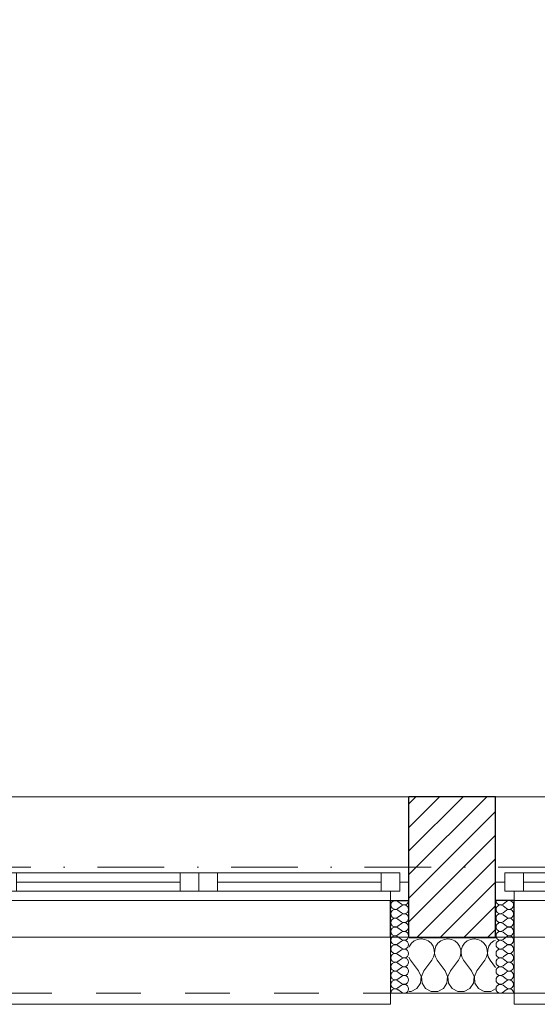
# Model space of a CAD drawing. Header units: millimetres. Extents: x 172139 to 266886, y 89525 to 138225.
# Tile 56 of 72: x 221631 to 223027, y 106825 to 109482. Entities that reach past the tile are written whole.
import ezdxf

# ---------------------------------------------------------------- set-up
doc = ezdxf.new("R2010")
doc.units = ezdxf.units.MM
doc.header["$MEASUREMENT"] = 0
doc.linetypes.add('Kropki i Kreski', pattern=[360, 180, -90, 0, -90])
doc.linetypes.add('Przerywana', pattern=[240, 120, -120])
for name, color, linetype in [('Konstrukcja - Siatki mod', 7, 'Continuous'), ('KR_INW', 7, 'Continuous'), ('NAPIS_SODON', 7, 'Continuous'), ('Okna ArchiCADa', 7, 'Continuous')]:
    doc.layers.add(name, color=color, linetype=linetype)
doc.layers.add('Konstrukcja - Siatki mod_Nr_pióra__48', color=7, linetype='Continuous', lineweight=15, true_color=0xa80f02)
doc.layers.add('KR_INW_Nr_pióra__102', color=7, linetype='Continuous', lineweight=5, true_color=0xcccccc)
for name, color, linetype, lineweight in [('KR_INW_Nr_pióra__101', 252, 'Continuous', 5), ('KR_INW_Nr_pióra__27', 7, 'Continuous', 25), ('KR_INW_Nr_pióra__47', 7, 'Continuous', 15), ('NAPIS_SODON_Nr_pióra__1', 7, 'Continuous', 13), ('Okna ArchiCADa_Nr_pióra__1', 7, 'Continuous', 13), ('Okna ArchiCADa_Nr_pióra__27', 7, 'Continuous', 25)]:
    doc.layers.add(name, color=color, linetype=linetype, lineweight=lineweight)

# ---------------------------------------------------------------- blocks, each defined once
blk = doc.blocks.new('Strop_1', base_point=(179225, 121523.3))
at = {"layer": 'NAPIS_SODON_Nr_pióra__1', "linetype": 'Continuous', "flags": 128}
blk.add_lwpolyline([(179225, 121523.3), (179225.9, 107003.8), (250898.3, 107008.3), (250897.4, 121527.8)], close=True, dxfattribs=at)
blk = doc.blocks.new('*X159')
at = {"layer": 'KR_INW_Nr_pióra__102', "linetype": 'Continuous'}
for p, q in [((222682.3, 106981.8), (222681.2, 106978.4)), ((222687.9, 106989.9), (222682.3, 106981.8)), ((222695.5, 106996.2), (222687.9, 106989.9)), ((222704.5, 107000.2), (222695.5, 106996.2)), ((222714.3, 107001.6), (222704.5, 107000.2)), ((222724, 107000.2), (222714.3, 107001.6)), ((222733.1, 106996.2), (222724, 107000.2)), ((222740.6, 106989.9), (222733.1, 106996.2)), ((222746.2, 106981.8), (222740.6, 106989.9)), ((222749.4, 106972.5), (222746.2, 106981.8)), ((222753.8, 106981.8), (222750.6, 106972.5)), ((222759.4, 106989.9), (222753.8, 106981.8)), ((222766.9, 106996.2), (222759.4, 106989.9)), ((222776, 107000.2), (222766.9, 106996.2)), ((222785.7, 107001.6), (222776, 107000.2)), ((222795.5, 107000.2), (222785.7, 107001.6)), ((222804.5, 106996.2), (222795.5, 107000.2)), ((222812.1, 106989.9), (222804.5, 106996.2)), ((222817.7, 106981.8), (222812.1, 106989.9)), ((222820.8, 106972.5), (222817.7, 106981.8)), ((222825.2, 106981.8), (222822.1, 106972.5)), ((222830.8, 106989.9), (222825.2, 106981.8)), ((222838.4, 106996.2), (222830.8, 106989.9)), ((222847.4, 107000.2), (222838.4, 106996.2)), ((222857.1, 107001.6), (222847.4, 107000.2)), ((222866.9, 107000.2), (222857.1, 107001.6)), ((222875.9, 106996.2), (222866.9, 107000.2)), ((222883.5, 106989.9), (222875.9, 106996.2)), ((222889.1, 106981.8), (222883.5, 106989.9)), ((222892.2, 106972.5), (222889.1, 106981.8)), ((222896.6, 106981.8), (222893.5, 106972.5)), ((222902.2, 106989.9), (222896.6, 106981.8)), ((222909.8, 106996.2), (222902.2, 106989.9)), ((222914.7, 106998.4), (222909.8, 106996.2)), ((222747.6, 106953.1), (222749.9, 106962.6)), ((222749.9, 106962.6), (222749.4, 106972.5)), ((222750.6, 106972.5), (222750.1, 106962.6)), ((222750.1, 106962.6), (222752.4, 106953.1)), ((222819.1, 106953.1), (222821.3, 106962.6)), ((222821.3, 106962.6), (222820.8, 106972.5)), ((222822.1, 106972.5), (222821.6, 106962.6)), ((222821.6, 106962.6), (222823.8, 106953.1)), ((222890.5, 106953.1), (222892.7, 106962.6)), ((222892.7, 106962.6), (222892.2, 106972.5)), ((222893.5, 106972.5), (222893, 106962.6)), ((222893, 106962.6), (222895.2, 106953.1)), ((222681.2, 106952.6), (222685.7, 106944.4)), ((222707.1, 106915.9), (222685.7, 106944.4)), ((222721.4, 106915.9), (222742.9, 106944.4)), ((222742.9, 106944.4), (222747.6, 106953.1)), ((222752.4, 106953.1), (222757.1, 106944.4)), ((222778.6, 106915.9), (222757.1, 106944.4)), ((222792.9, 106915.9), (222814.3, 106944.4)), ((222814.3, 106944.4), (222819.1, 106953.1)), ((222823.8, 106953.1), (222828.6, 106944.4)), ((222850, 106915.9), (222828.6, 106944.4)), ((222864.3, 106915.9), (222885.7, 106944.4)), ((222885.7, 106944.4), (222890.5, 106953.1)), ((222895.2, 106953.1), (222900, 106944.4)), ((222914.7, 106924.8), (222900, 106944.4)), ((222713.9, 106899.8), (222707.1, 106915.9)), ((222721.4, 106915.9), (222714.7, 106899.8)), ((222785.3, 106899.8), (222778.6, 106915.9)), ((222792.9, 106915.9), (222786.1, 106899.8)), ((222856.7, 106899.8), (222850, 106915.9)), ((222864.3, 106915.9), (222857.6, 106899.8)), ((222702.6, 106868), (222712.2, 106882.5)), ((222712.2, 106882.5), (222713.9, 106899.8)), ((222714.7, 106899.8), (222716.3, 106882.5)), ((222716.3, 106882.5), (222726, 106868)), ((222774, 106868), (222783.7, 106882.5)), ((222783.7, 106882.5), (222785.3, 106899.8)), ((222786.1, 106899.8), (222787.8, 106882.5)), ((222787.8, 106882.5), (222797.4, 106868)), ((222845.5, 106868), (222855.1, 106882.5)), ((222855.1, 106882.5), (222856.7, 106899.8)), ((222857.6, 106899.8), (222859.2, 106882.5)), ((222859.2, 106882.5), (222868.8, 106868)), ((222681.2, 106859.8), (222687.3, 106859.8)), ((222687.3, 106859.8), (222702.6, 106868)), ((222726, 106868), (222741.3, 106859.8)), ((222741.3, 106859.8), (222758.7, 106859.8)), ((222758.7, 106859.8), (222774, 106868)), ((222797.4, 106868), (222812.7, 106859.8)), ((222812.7, 106859.8), (222830.1, 106859.8)), ((222830.1, 106859.8), (222845.5, 106868)), ((222868.8, 106868), (222884.2, 106859.8)), ((222884.2, 106859.8), (222901.6, 106859.8)), ((222901.6, 106859.8), (222914.7, 106866.9))]:
    blk.add_line(p, q, dxfattribs=at)
blk = doc.blocks.new('*X202')
at = {"layer": 'KR_INW_Nr_pióra__102', "linetype": 'Continuous'}
for p, q in [((222660.9, 107095.6), (222651.4, 107102.8)), ((222660.9, 107090.9), (222651.4, 107083.7)), ((222660.9, 107071.8), (222651.4, 107079)), ((222660.9, 107067), (222651.4, 107059.9)), ((222660.9, 107048), (222651.4, 107055.1)), ((222660.9, 107043.2), (222651.4, 107036.1)), ((222660.9, 107024.2), (222651.4, 107031.3)), ((222660.9, 107019.4), (222651.4, 107012.3)), ((222660.9, 107000.4), (222651.4, 107007.5)), ((222660.9, 106995.6), (222651.4, 106988.5)), ((222660.9, 106976.6), (222651.4, 106983.7)), ((222660.9, 106971.8), (222651.4, 106964.7)), ((222660.9, 106952.8), (222651.4, 106959.9)), ((222660.9, 106948), (222651.4, 106940.9)), ((222660.9, 106929), (222651.4, 106936.1)), ((222660.9, 106924.2), (222651.4, 106917)), ((222660.9, 106905.1), (222651.4, 106912.3)), ((222660.9, 106900.4), (222651.4, 106893.2)), ((222660.9, 106881.3), (222651.4, 106888.5)), ((222660.9, 106876.6), (222651.4, 106869.4)), ((222660.9, 106857.5), (222651.4, 106864.7))]:
    blk.add_line(p, q, dxfattribs=at)
for centre, start, end in [((222644.3, 107093.2), 53.1301, 180), ((222644.3, 107093.2), 180, 306.8699), ((222668.1, 107105.1), 233.1301, 0), ((222668.1, 107081.3), 233.1301, 126.8699), ((222644.3, 107069.4), 53.1301, 180), ((222644.3, 107069.4), 180, 306.8699), ((222668.1, 107057.5), 233.1301, 126.8699), ((222644.3, 107045.6), 53.1301, 180), ((222644.3, 107045.6), 180, 306.8699), ((222668.1, 107033.7), 233.1301, 126.8699), ((222644.3, 107021.8), 53.1301, 180), ((222644.3, 107021.8), 180, 306.8699), ((222644.3, 106998), 53.1301, 180), ((222668.1, 107009.9), 233.1301, 126.8699), ((222644.3, 106998), 180, 306.8699), ((222644.3, 106974.2), 53.1301, 180), ((222668.1, 106986.1), 233.1301, 126.8699), ((222644.3, 106974.2), 180, 306.8699), ((222644.3, 106950.4), 53.1301, 180), ((222668.1, 106962.3), 233.1301, 126.8699), ((222644.3, 106950.4), 180, 306.8699), ((222644.3, 106926.6), 53.1301, 180), ((222668.1, 106938.5), 233.1301, 126.8699), ((222644.3, 106926.6), 180, 306.8699), ((222644.3, 106902.8), 53.1301, 180), ((222644.3, 106902.8), 180, 306.8699), ((222668.1, 106914.7), 233.1301, 126.8699), ((222668.1, 106890.9), 233.1301, 126.8699), ((222644.3, 106879), 53.1301, 180), ((222644.3, 106879), 180, 306.8699), ((222668.1, 106867), 233.1301, 126.8699), ((222644.3, 106855.1), 53.1301, 180)]:
    blk.add_arc(centre, 11.9, start, end, dxfattribs=at)
blk = doc.blocks.new('*X203')
at = {"layer": 'KR_INW_Nr_pióra__102', "linetype": 'Continuous'}
for p, q in [((222935, 107095.6), (222944.5, 107102.8)), ((222935, 107090.9), (222944.5, 107083.7)), ((222935, 107071.8), (222944.5, 107079)), ((222935, 107067), (222944.5, 107059.9)), ((222935, 107048), (222944.5, 107055.1)), ((222935, 107043.2), (222944.5, 107036.1)), ((222935, 107024.2), (222944.5, 107031.3)), ((222935, 107019.4), (222944.5, 107012.3)), ((222935, 107000.4), (222944.5, 107007.5)), ((222935, 106995.6), (222944.5, 106988.5)), ((222935, 106976.6), (222944.5, 106983.7)), ((222935, 106971.8), (222944.5, 106964.7)), ((222935, 106952.8), (222944.5, 106959.9)), ((222935, 106948), (222944.5, 106940.9)), ((222935, 106929), (222944.5, 106936.1)), ((222935, 106924.2), (222944.5, 106917)), ((222935, 106905.1), (222944.5, 106912.3)), ((222935, 106900.4), (222944.5, 106893.2)), ((222935, 106881.3), (222944.5, 106888.5)), ((222935, 106876.6), (222944.5, 106869.4)), ((222935, 106857.5), (222944.5, 106864.7))]:
    blk.add_line(p, q, dxfattribs=at)
for centre, start, end in [((222927.8, 107105.1), 180, 306.8699), ((222927.8, 107081.3), 53.1301, 306.8699), ((222951.6, 107093.2), 0, 126.8699), ((222951.6, 107093.2), 233.1301, 0), ((222927.8, 107057.5), 53.1301, 306.8699), ((222951.6, 107069.4), 0, 126.8699), ((222951.6, 107069.4), 233.1301, 0), ((222927.8, 107033.7), 53.1301, 306.8699), ((222951.6, 107045.6), 0, 126.8699), ((222951.6, 107045.6), 233.1301, 0), ((222927.8, 107009.9), 53.1301, 306.8699), ((222951.6, 107021.8), 0, 126.8699), ((222951.6, 107021.8), 233.1301, 0), ((222951.6, 106998), 0, 126.8699), ((222927.8, 106986.1), 53.1301, 306.8699), ((222951.6, 106998), 233.1301, 0), ((222951.6, 106974.2), 0, 126.8699), ((222927.8, 106962.3), 53.1301, 306.8699), ((222951.6, 106974.2), 233.1301, 0), ((222951.6, 106950.4), 0, 126.8699), ((222927.8, 106938.5), 53.1301, 306.8699), ((222951.6, 106950.4), 233.1301, 0), ((222951.6, 106926.6), 0, 126.8699), ((222927.8, 106914.7), 53.1301, 306.8699), ((222927.8, 106890.9), 53.1301, 306.8699), ((222951.6, 106926.6), 233.1301, 0), ((222951.6, 106902.8), 0, 126.8699), ((222951.6, 106902.8), 233.1301, 0), ((222927.8, 106867), 53.1301, 306.8699), ((222951.6, 106879), 0, 126.8699), ((222951.6, 106879), 233.1301, 0), ((222951.6, 106855.1), 0, 126.8699)]:
    blk.add_arc(centre, 11.9, start, end, dxfattribs=at)
blk = doc.blocks.new('Okno dwuskrzydłowe 19_5')
at = {"layer": 'Okna ArchiCADa_Nr_pióra__1', "linetype": 'Continuous'}
for p, q in [((-566.8, 230), (566.8, 230)), ((-566.8, 0), (-541.8, 0)), ((-541.8, 25), (-491.8, 25)), ((-541.8, -25), (-541.8, 25)), ((-541.8, 0), (-541.8, -25)), ((-491.8, 25), (-50, 25)), ((-491.8, 25), (-491.8, -25)), ((-491.8, 25), (-50, 25)), ((-491.8, 0), (-50, 0)), ((-50, -25), (-50, 25)), ((-50, 25), (0, 25)), ((0, 25), (0, -25)), ((0, 25), (50, 25)), ((0, -25), (0, 25)), ((50, 25), (491.8, 25)), ((50, 25), (50, -25)), ((50, 25), (491.8, 25)), ((50, 0), (491.8, 0)), ((491.8, -25), (491.8, 25)), ((491.8, 25), (541.8, 25)), ((541.8, 25), (541.8, -25)), ((541.8, -25), (541.8, 0)), ((541.8, 0), (566.8, 0)), ((-541.8, -25), (-516.8, -25)), ((-491.8, -25), (-541.8, -25)), ((-516.8, -25), (-516.8, -50)), ((-50, -25), (-491.8, -25)), ((0, -25), (-50, -25)), ((50, -25), (0, -25)), ((491.8, -25), (50, -25)), ((541.8, -25), (491.8, -25)), ((516.8, -50), (516.8, -25)), ((516.8, -25), (541.8, -25)), ((-516.8, -50), (-566.8, -50)), ((0, -50), (-516.8, -50)), ((516.8, -50), (0, -50)), ((566.8, -50), (516.8, -50)), ((-516.8, -300), (-516.8, -330)), ((516.8, -330), (516.8, -300)), ((-516.8, -330), (516.8, -330))]:
    blk.add_line(p, q, dxfattribs=at)
at = {"layer": 'Okna ArchiCADa_Nr_pióra__1', "linetype": 'Przerywana'}
blk.add_line((-516.8, -300), (516.8, -300), dxfattribs=at)
at = {"layer": 'Okna ArchiCADa_Nr_pióra__27', "linetype": 'Continuous'}
for p, q in [((-566.8, -50), (-566.8, 0)), ((566.8, -50), (566.8, 0)), ((-516.8, -50), (-566.8, -50)), ((516.8, -50), (566.8, -50))]:
    blk.add_line(p, q, dxfattribs=at)
blk = doc.blocks.new('Ściana_3', base_point=(179075.1, 106855.1))
at = {"layer": 'KR_INW_Nr_pióra__101', "linetype": 'Continuous'}
h = blk.add_hatch(dxfattribs=at)
h.set_pattern_fill('Cegła_licówka', color=256, style=0, pattern_type=2)
h.set_pattern_definition([(45, (0, 0), (-31.819804, 31.819804), [])])
h.paths.add_polyline_path([(222681.2, 107155.1), (222681.2, 107105.1), (222681.2, 107005.1), (222914.7, 107005.1), (222914.7, 107105.1), (222914.7, 107155.1), (222914.7, 107385.1), (222681.2, 107385.1)])
at = {"layer": 'KR_INW_Nr_pióra__27', "linetype": 'Continuous'}
for p, q in [((222681.2, 107155.1), (222681.2, 107385.1)), ((222914.7, 107155.1), (222914.7, 107385.1)), ((222681.2, 107105.1), (222681.2, 107155.1)), ((222914.7, 107105.1), (222914.7, 107155.1)), ((222631.2, 107005.1), (222631.2, 107105.1)), ((222631.2, 107105.1), (222681.2, 107105.1)), ((222681.2, 107005.1), (222681.2, 107105.1)), ((222914.7, 107005.1), (222914.7, 107105.1)), ((222964.7, 107105.1), (222914.7, 107105.1)), ((222964.7, 107005.1), (222964.7, 107105.1)), ((222681.2, 107005.1), (222914.7, 107005.1))]:
    blk.add_line(p, q, dxfattribs=at)
at = {"layer": 'KR_INW_Nr_pióra__27', "linetype": 'Continuous', "flags": 128}
blk.add_lwpolyline([(222914.7, 107385.1), (222681.2, 107385.1)], dxfattribs=at)
at = {"layer": 'KR_INW_Nr_pióra__47', "linetype": 'Continuous'}
for p, q in [((222681.2, 107105.1), (222631.2, 107105.1)), ((222631.2, 107105.1), (222631.2, 106855.1)), ((222914.7, 107105.1), (222964.7, 107105.1)), ((222964.7, 107105.1), (222964.7, 106855.1)), ((222631.2, 106855.1), (222631.2, 107005.1)), ((222964.7, 106855.1), (222964.7, 107005.1)), ((222681.2, 106855.1), (222631.2, 106855.1)), ((222914.7, 106855.1), (222964.7, 106855.1))]:
    blk.add_line(p, q, dxfattribs=at)
at = {"layer": 'KR_INW_Nr_pióra__47', "linetype": 'Continuous', "flags": 128}
blk.add_lwpolyline([(222681.2, 106855.1), (222914.7, 106855.1)], dxfattribs=at)
at = {"layer": 'KR_INW'}
for name in ['*X202', '*X203', '*X159']:
    blk.add_blockref(name, (0, 0), dxfattribs=at)
at = {"layer": 'Okna ArchiCADa', "color": 21, "linetype": 'Continuous', "lineweight": 13, "true_color": 0xff9955, "zscale": 1000}
for p in [(222114.4, 107155.1), (223481.5, 107155.1)]:
    blk.add_blockref('Okno dwuskrzydłowe 19_5', p, dxfattribs=at)
blk = doc.blocks.new('Standardowy znacznik siatki_10')
at = {"layer": 'Konstrukcja - Siatki mod_Nr_pióra__48', "linetype": 'Kropki i Kreski'}
blk.add_line((1000, 0), (72912, 0), dxfattribs=at)

msp = doc.modelspace()

# ---------------------------------------------------------------- block references
at = {"layer": 'Konstrukcja - Siatki mod', "color": 8, "linetype": 'Continuous', "lineweight": 13, "zscale": 1000}
msp.add_blockref('Standardowy znacznik siatki_10', (177989.3, 107195.1), dxfattribs=at)
at = {"layer": 'KR_INW'}
msp.add_blockref('Ściana_3', (179075.1, 106855.1), dxfattribs=at)
at = {"layer": 'NAPIS_SODON', "linetype": 'Continuous'}
msp.add_blockref('Strop_1', (179225, 121523.3), dxfattribs=at)

doc.saveas('drawing.dxf')
